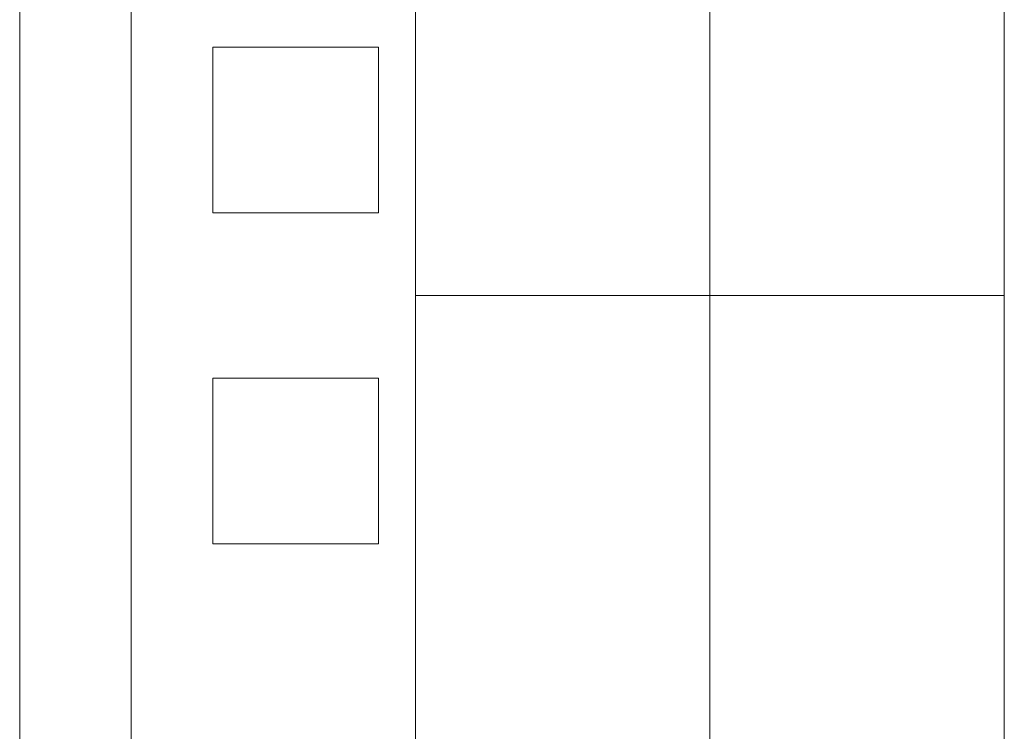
# Model space of a CAD drawing. Extents: x -620 to 3480, y 62 to 1107.
# Tile 29 of 244: x -165 to -111, y 233 to 272. Entities that reach past the tile are written whole.
import ezdxf
from ezdxf.lldxf.tags import DXFTag

# ---------------------------------------------------------------- set-up
doc = ezdxf.new("R2010")
doc.units = 0
doc.layers.get('0').update_dxf_attribs({"lineweight": 35})
doc.layers.add('60- 61 allgemeine Ausstattung- 1 Möbel', color=7, linetype='Continuous', lineweight=9, true_color=0x00cccc)
doc.layers.add('70 -75 Raumstempel-2 Verweislinie', color=1, linetype='Continuous', lineweight=9, true_color=0xff0000)
doc.layers.add('70 -71 Achsen- 1 Gebäudeachsen', color=7, linetype='STRICHPUNKT2-A06G9GKV8I', lineweight=18)
tags = doc.linetypes.add('STRICHPUNKT2-A06G9GKV8I', pattern=[12.7, 6.35, -3.175, 0, -3.175]).pattern_tags.tags
tags[10:11] = [DXFTag(74, 4), DXFTag(75, 0), DXFTag(340, '0'), DXFTag(46, 0.0), DXFTag(50, 0.0), DXFTag(44, 0.0), DXFTag(45, 0.0)]
tags[8:9] = [DXFTag(74, 4), DXFTag(75, 0), DXFTag(340, '0'), DXFTag(46, 0.0), DXFTag(50, 0.0), DXFTag(44, 0.0), DXFTag(45, 0.0)]
tags[6:7] = [DXFTag(74, 4), DXFTag(75, 0), DXFTag(340, '0'), DXFTag(46, 0.0), DXFTag(50, 0.0), DXFTag(44, 0.0), DXFTag(45, 0.0)]
tags[4:5] = [DXFTag(74, 4), DXFTag(75, 0), DXFTag(340, '0'), DXFTag(46, 0.0), DXFTag(50, 0.0), DXFTag(44, 0.0), DXFTag(45, 0.0)]

# ---------------------------------------------------------------- blocks, each defined once
blk = doc.blocks.new('Referenz-A06G9GKX8I')
at = {"layer": '60- 61 allgemeine Ausstattung- 1 Möbel', "color": 0, "linetype": 'Continuous', "ltscale": 0.13}
for p, q in [((-143.013, 256.957), (-143.013, 296.957)), ((-127.013, 256.957), (-127.013, 296.957)), ((-127.013, 296.957), (-127.013, 256.957)), ((-111.013, 296.957), (-111.013, 256.957)), ((-154.013, 270.457), (-145.013, 270.457)), ((-154.013, 261.457), (-154.013, 270.457)), ((-145.013, 270.457), (-145.013, 261.457)), ((-145.013, 261.457), (-154.013, 261.457)), ((-143.013, 256.957), (-127.013, 256.957)), ((-143.013, 216.957), (-143.013, 256.957)), ((-127.013, 256.957), (-143.013, 256.957)), ((-111.013, 256.957), (-127.013, 256.957)), ((-127.013, 256.957), (-127.013, 216.957)), ((-127.013, 256.957), (-111.013, 256.957)), ((-127.013, 216.957), (-127.013, 256.957)), ((-111.013, 256.957), (-111.013, 216.957)), ((-154.013, 252.457), (-145.013, 252.457)), ((-154.013, 243.457), (-154.013, 252.457)), ((-145.013, 252.457), (-145.013, 243.457)), ((-145.013, 243.457), (-154.013, 243.457))]:
    blk.add_line(p, q, dxfattribs=at)
at = {"layer": '70 -71 Achsen- 1 Gebäudeachsen', "color": 0, "linetype": 'STRICHPUNKT2-A06G9GKV8I', "ltscale": 0.18}
blk.add_line((-164.513, 1075.897), (-164.513, 76.457), dxfattribs=at)
at = {"layer": '70 -75 Raumstempel-2 Verweislinie', "color": 0}
blk.add_line((-158.457, 299.92), (-158.457, 184.76), dxfattribs=at)

msp = doc.modelspace()

# ---------------------------------------------------------------- block references
at = {"color": 8, "lineweight": 25, "ltscale": 0.25, "true_color": 0x808080}
msp.add_blockref('Referenz-A06G9GKX8I', (0, 0), dxfattribs=at)

doc.saveas('drawing.dxf')
